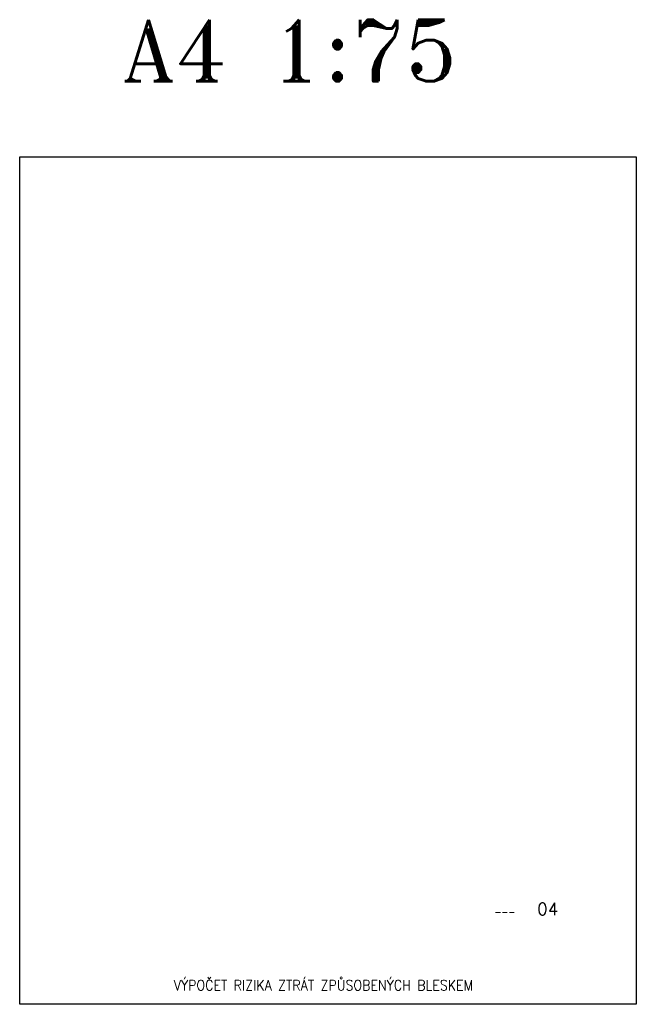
# Model space of a CAD drawing. Extents: x -10604 to 417874, y -84886 to -28187.
# Tile 30 of 32: x 365248 to 380248, y -84687 to -60723. Entities that reach past the tile are written whole.
import ezdxf

# ---------------------------------------------------------------- set-up
doc = ezdxf.new("R2010")
doc.units = 0
doc.header["$MEASUREMENT"] = 0
doc.layers.add('IN_RAZITKO', color=7, linetype='CONTINUOUS')
doc.layers.add('MP2000N', color=7, linetype='CONTINUOUS', plot=False)
doc.styles.add('ARI-ROM-UNI', font='simplex.shx', dxfattribs={"width": 0.8})
doc.styles.add('ROMANT', font='romant', dxfattribs={"height": 3})

msp = doc.modelspace()

# ---------------------------------------------------------------- linework, layer by layer
at = {"layer": 'MP2000N', "color": 6, "linetype": 'Continuous'}
msp.add_lwpolyline([(365248, -64062), (380248, -64062), (380248, -84687), (365248, -84687)], close=True, dxfattribs=at)

# ---------------------------------------------------------------- texts
at = {"layer": 'IN_RAZITKO', "transparency": 33554687, "style": 'ARI-ROM-UNI'}
for s, height, p in [('04', 300, (377837, -82519)), ('---', 150, (376801, -82519))]:
    msp.add_text(s, height=height, dxfattribs=at).set_placement(p)
at = {"layer": 'IN_RAZITKO', "transparency": 33554687, "style": 'ARI-ROM-UNI', "width": 0.9}
msp.add_text('VÝPOČET RIZIKA ZTRÁT ZPŮSOBENÝCH BLESKEM', height=250, dxfattribs=at).set_placement((368998, -84349))
at = {"layer": 'MP2000N', "color": 6, "linetype": 'Continuous', "style": 'ROMANT'}
msp.add_text('A4 1:75', height=1500, dxfattribs=at).set_placement((367742, -62223))

doc.saveas('drawing.dxf')
